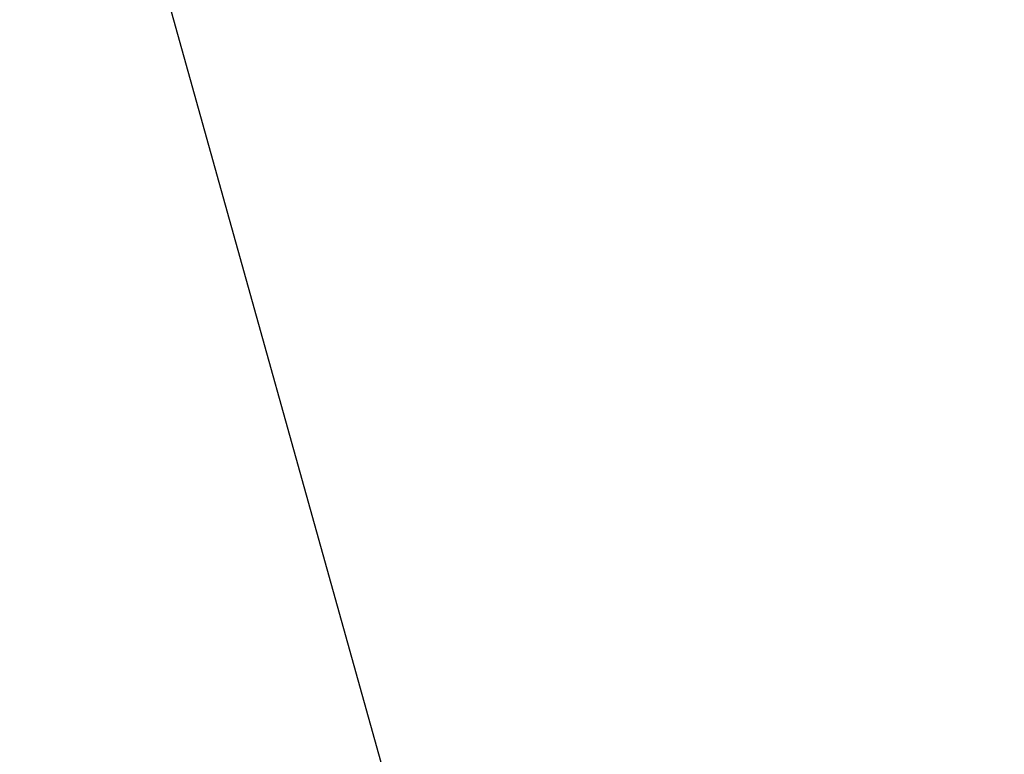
# Paper-space layout '4M DUO Surface plate' of a CAD drawing. Header units: millimetres. Extents: x 20 to 26560, y 40 to 17993.
# Tile 65 of 87: x 8314 to 9404, y 13706 to 14520. Entities that reach past the tile are written whole.
import ezdxf

# ---------------------------------------------------------------- set-up
doc = ezdxf.new("R2010")
doc.units = ezdxf.units.MM
doc.layers.add('COMPONENT_GEOMETRY', color=7, linetype='Continuous')
doc.styles.add('SLDTEXTSTYLE0', font='TXT', dxfattribs={"width": 0.75})
doc.dimstyles.new('SLDDIMSTYLE0', dxfattribs={"dimtxt": 150, "dimasz": 6.604, "dimexe": 0, "dimexo": 0.0625, "dimgap": 37.5, "dimtad": 0, "dimtih": 1, "dimtoh": 1, "dimdec": 0, "dimlfac": 0.5, "dimrnd": 1e-09, "dimzin": 12, "dimdsep": 46, "dimtxsty": 'SLDTEXTSTYLE0', "dimsah": 1, "dimcen": 0.09, "dimadec": 0, "dimazin": 3, "dimtfac": 1, "dimtdec": 0, "dimtofl": 0, "dimtmove": 0, "dimatfit": 3, "dimfxl": 1, "dimfrac": 2, "dimtolj": 1, "dimtzin": 12, "dimarcsym": 0})

# ---------------------------------------------------------------- blocks, each defined once
blk = doc.blocks.new('_D_8')
at = {"layer": 'COMPONENT_GEOMETRY', "color": 7, "ltscale": 2}
for p, q in [((1221.2, 13267), (1221.2, 17923.1)), ((16975.8, 13267), (16975.8, 17923.1)), ((1221.2, 17916.7), (8876.8, 17916.7)), ((16975.8, 17916.7), (9320.1, 17916.7))]:
    blk.add_line(p, q, dxfattribs=at)
for points in [[(1221.2, 17916.7), (1227.8, 17915.7), (1227.8, 17917.8)], [(16975.8, 17916.7), (16969.1, 17917.8), (16969.1, 17915.7)]]:
    blk.add_solid(points, dxfattribs=at)
at = {"layer": 'COMPONENT_GEOMETRY', "color": 7, "ltscale": 2, "insert": (8876.8, 17991), "char_height": 150, "attachment_point": 1, "style": 'SLDTEXTSTYLE0'}
blk.add_mtext('7877', dxfattribs=at)

psp = doc.layouts.new('4M DUO Surface plate')

# ---------------------------------------------------------------- linework, layer by layer
at = {"color": 7, "linetype": 'Continuous', "lineweight": 25, "ltscale": 2}
psp.add_line((8816.15, 13332.22), (8047.56, 16082.34), dxfattribs=at)

# ---------------------------------------------------------------- dimensions: what is measured, and where the dimension line sits
at = {"layer": 'COMPONENT_GEOMETRY', "color": 7, "ltscale": 2}
dim = psp.add_linear_dim(base=(16975.75, 17916.75), p1=(1221.17, 13264.43), p2=(16975.75, 13264.43), angle=0, dimstyle='SLDDIMSTYLE0', dxfattribs=at)
dim.commit()
dim.dimension.update_dxf_attribs({"geometry": '_D_8', "text_midpoint": (9098.46, 17916.75), "dimtype": 160})

doc.saveas('drawing.dxf')
